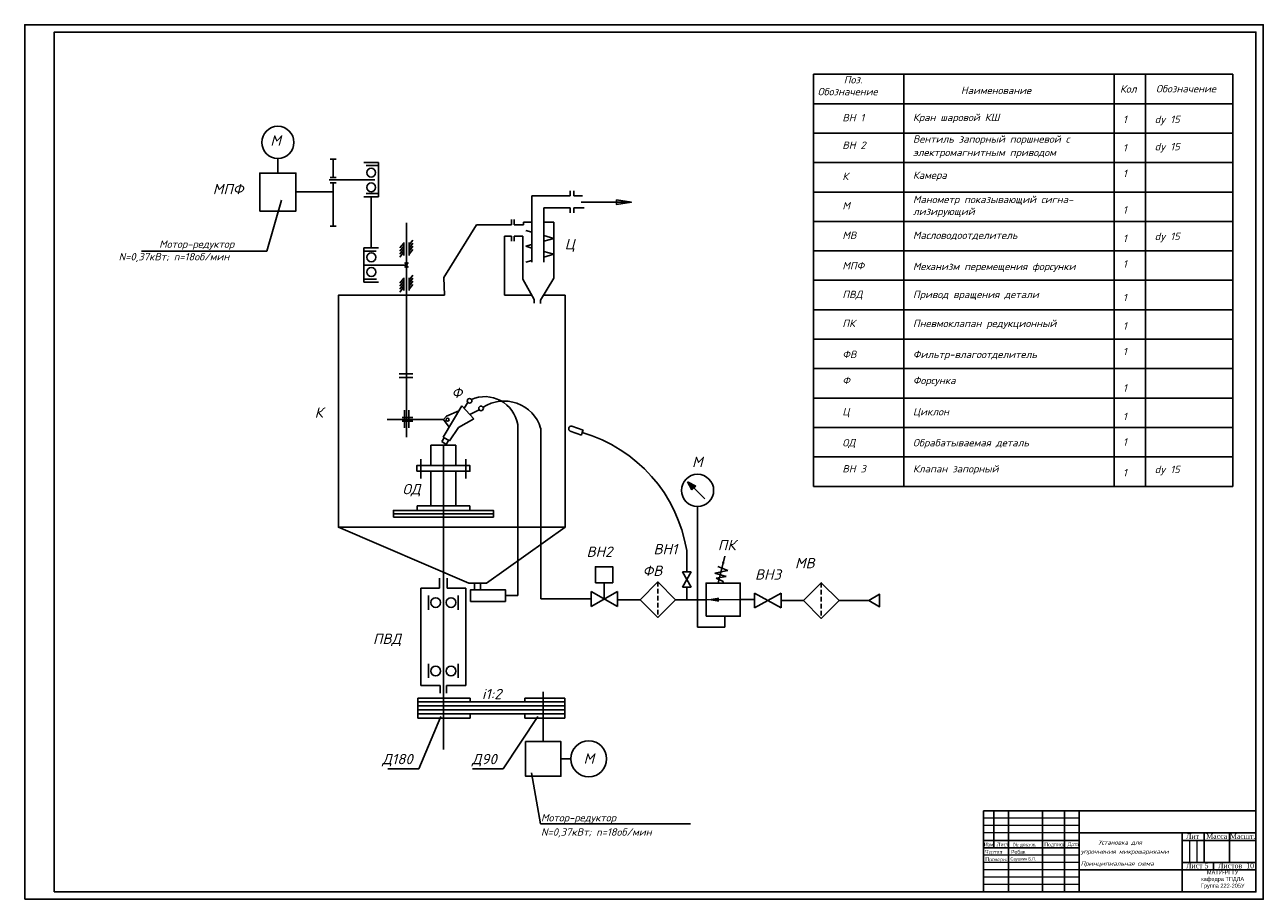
# Model space of a CAD drawing. Header units: millimetres. Extents: x 1756 to 2597, y 231 to 825.
import ezdxf

# ---------------------------------------------------------------- set-up
doc = ezdxf.new("R2010")
doc.units = ezdxf.units.MM
doc.linetypes.add('HIDDEN2', pattern=[4.7625, 3.175, -1.5875])
for name, color, linetype in [('основной', 7, 'Continuous'), ('Размерный', 1, 'Continuous'), ('Текст', 5, 'Continuous')]:
    doc.layers.add(name, color=color, linetype=linetype)
doc.layers.add('размеры', color=1, linetype='Continuous', lineweight=18)
doc.styles.add('ROMANS', font='romans.shx', dxfattribs={"oblique": 15, "height": 5})
doc.dimstyles.new('ISO-25', dxfattribs={"dimtxt": 2.5, "dimasz": 2.5, "dimexe": 1.25, "dimexo": 0.625, "dimtad": 1, "dimtxsty": 'Standard', "dimcen": 2.5, "dimadec": 0, "dimazin": 0, "dimtfac": 1, "dimtmove": 0, "dimatfit": 3, "dimfxl": 0, "dimarcsym": 0})

msp = doc.modelspace()

# ---------------------------------------------------------------- hatches: boundary and pattern name
at = {"layer": 'основной'}
msp.add_hatch(color=256, dxfattribs=at).paths.add_polyline_path([(2211.21, 512.02), (2205.58, 515), (2208.61, 509.4)])

# ---------------------------------------------------------------- linework, layer by layer
for p, q in [((2413.6, 291.37), (2413.6, 266.37)), ((2423.6, 291.37), (2423.6, 236.37)), ((2446.6, 236.37), (2446.6, 291.37)), ((2461.6, 291.37), (2461.6, 236.37)), ((2471.6, 236.37), (2471.6, 291.37)), ((2471.6, 271.37), (2406.6, 271.37)), ((2471.6, 276.37), (2591.6, 276.37)), ((2541.6, 276.37), (2541.6, 236.37)), ((2591.6, 271.37), (2541.6, 271.37)), ((2556.6, 276.37), (2556.6, 256.37)), ((2573.6, 256.37), (2573.6, 276.37)), ((2471.6, 266.37), (2406.6, 266.37)), ((2591.6, 256.37), (2541.6, 256.37)), ((2562.77, 256.37), (2562.77, 251.37)), ((2591.6, 251.37), (2471.6, 251.37))]:
    msp.add_line(p, q)
msp.add_lwpolyline([(1755.6, 231.37), (2596.6, 231.37), (2596.6, 825.37), (1755.6, 825.37)], close=True)
for points in [[(1775.6, 236.37), (1775.6, 820.37), (2591.6, 820.37), (2591.6, 236.37), (1775.6, 236.37)], [(2406.6, 236.37), (2406.6, 291.37)], [(2591.6, 291.37), (2406.6, 291.37)]]:
    msp.add_lwpolyline(points)
for p, q in [((2291.15, 791.77), (2575.86, 791.77)), ((2291.15, 791.77), (2291.15, 511.77)), ((2352.48, 791.77), (2352.48, 511.77)), ((2495.4, 791.77), (2495.4, 511.77)), ((2516.74, 791.77), (2516.74, 511.77)), ((2575.86, 791.77), (2575.86, 511.77)), ((2291.15, 771.77), (2575.86, 771.77)), ((2291.15, 751.77), (2575.86, 751.77)), ((1927.48, 724.62), (1927.48, 734.52)), ((1962.92, 734.1), (1966.96, 734.1)), ((1964.94, 721.73), (1964.94, 734.1)), ((1985.87, 731.78), (1995.92, 731.78)), ((1995.92, 731.78), (1995.92, 708.59)), ((2291.15, 731.77), (2575.86, 731.77)), ((1987.39, 729.76), (1995.92, 729.76)), ((1993.26, 720.1), (1962.32, 720.1)), ((1962.92, 721.73), (1966.96, 721.73)), ((1962.92, 718.04), (1966.96, 718.04)), ((1964.94, 718.04), (1964.94, 688.45)), ((1964.94, 711.86), (1939.76, 711.86)), ((1995.92, 708.59), (1985.87, 708.59)), ((1987.54, 710.81), (1995.92, 710.81)), ((1990.9, 708.59), (1990.9, 673.74)), ((2099.84, 664.2), (2099.84, 709.25)), ((2099.84, 709.25), (2125.97, 709.25)), ((2125.97, 709.25), (2125.97, 712.57)), ((2128.35, 709.25), (2128.35, 712.57)), ((2128.35, 709.25), (2134.37, 709.25)), ((2291.15, 711.77), (2575.86, 711.77)), ((2125.97, 700.91), (2108.03, 700.91)), ((2108.03, 700.91), (2108.03, 664.1)), ((2125.97, 697.59), (2125.97, 700.91)), ((2128.35, 697.59), (2128.35, 700.91)), ((2128.35, 700.91), (2135.5, 700.91)), ((2014.74, 690.83), (2014.74, 545.24)), ((2086.06, 693.03), (2086.06, 689.57)), ((2087.95, 693.03), (2087.95, 689.57)), ((2094.25, 691.23), (2094.25, 689.57)), ((2099.84, 691.23), (2094.25, 691.23)), ((2114.88, 691.23), (2108.03, 691.23)), ((2114.88, 653.34), (2114.88, 691.23)), ((2291.15, 691.77), (2575.86, 691.77)), ((1962.92, 688.45), (1966.96, 688.45)), ((2062.39, 689.57), (2040.21, 653.6)), ((2086.06, 689.57), (2062.39, 689.57)), ((2081.35, 641.65), (2081.35, 681.82)), ((2081.35, 681.82), (2086.06, 681.82)), ((2086.06, 681.82), (2086.06, 678.36)), ((2087.95, 689.57), (2094.25, 689.57)), ((2087.95, 681.82), (2087.95, 678.36)), ((2087.95, 681.82), (2093.93, 681.82)), ((2093.93, 681.82), (2093.93, 652.57)), ((2095.75, 685.63), (2099.84, 684.48)), ((2108.03, 682.17), (2114.88, 680.25)), ((1985.87, 673.74), (1995.92, 673.74)), ((1985.87, 650.56), (1985.87, 673.74)), ((2012.91, 677), (2010.31, 673.74)), ((2012.91, 674.95), (2010.31, 671.69)), ((2012.91, 672.9), (2010.31, 669.64)), ((2012.91, 677.39), (2012.91, 668.69)), ((2019.17, 679.03), (2016.58, 675.77)), ((2016.58, 677.39), (2016.58, 668.69)), ((2019.17, 676.98), (2016.58, 673.72)), ((2019.17, 674.93), (2016.58, 671.67)), ((2019.11, 672.8), (2016.58, 669.62)), ((2095.75, 674.87), (2099.84, 676.02)), ((2095.75, 674.87), (2099.84, 673.72)), ((2108.03, 678.32), (2114.88, 680.25)), ((1994.25, 671.52), (1985.87, 671.52)), ((2012.85, 670.77), (2010.25, 667.52)), ((2095.75, 664.11), (2099.84, 665.26)), ((2108.03, 671.42), (2114.88, 669.49)), ((2108.03, 667.56), (2114.88, 669.49)), ((2291.15, 671.77), (2575.86, 671.77)), ((1985.87, 662.15), (2014.74, 662.15)), ((2013.58, 663.81), (2014.74, 662.15)), ((2013.58, 660.49), (2014.74, 662.15)), ((2015.91, 663.81), (2014.74, 662.15)), ((2015.91, 660.49), (2014.74, 662.15)), ((1994.41, 652.58), (1985.87, 652.58)), ((1995.92, 650.56), (1985.87, 650.56)), ((2012.91, 653.2), (2010.31, 649.94)), ((2012.91, 651.15), (2010.31, 647.89)), ((2012.91, 649.1), (2010.31, 645.84)), ((2012.91, 653.58), (2012.91, 644.89)), ((2019.17, 655.22), (2016.58, 651.97)), ((2016.58, 653.58), (2016.58, 644.89)), ((2019.17, 653.17), (2016.58, 649.92)), ((2019.17, 651.13), (2016.58, 647.87)), ((2019.11, 649), (2016.58, 645.82)), ((2040.21, 653.6), (2040.59, 641.65)), ((2093.93, 652.57), (2101.6, 638.65)), ((2105.73, 638.26), (2114.88, 653.34)), ((2291.15, 651.77), (2534.08, 651.77)), ((2291.15, 651.77), (2575.86, 651.77)), ((2012.85, 646.97), (2010.25, 643.72)), ((2101.6, 638.65), (2101.6, 636.33)), ((2105.73, 636.07), (2105.73, 638.26)), ((2291.15, 631.77), (2575.86, 631.77)), ((2291.15, 611.77), (2575.86, 611.77)), ((2291.15, 591.77), (2575.86, 591.77)), ((2009.77, 588.27), (2019.17, 588.27)), ((2009.77, 585.74), (2019.17, 585.74)), ((2013.47, 563.54), (2013.47, 551.66)), ((2016.3, 563.54), (2016.3, 551.66)), ((2052.31, 566.63), (2039.83, 545.13)), ((2060.63, 557.72), (2052.31, 566.63)), ((2053.91, 564.91), (2056.58, 568.75)), ((2057.81, 560.74), (2064.14, 563.87)), ((2291.15, 571.77), (2575.86, 571.77)), ((2001.59, 557.25), (2040.06, 557.25)), ((2011.95, 558.49), (2019.2, 558.49)), ((2011.95, 556.01), (2019.2, 556.01)), ((2040.06, 557.25), (2042, 559.6)), ((2043.88, 552.1), (2040.06, 557.25)), ((2042, 559.6), (2050.26, 563.1)), ((2050.17, 551.78), (2060.63, 557.72)), ((2044.11, 542.64), (2050.17, 551.78)), ((2090.39, 437.6), (2090.39, 553.86)), ((2105.95, 551.09), (2105.95, 435.32)), ((2125.95, 549.33), (2133.67, 546.65)), ((2127.03, 552.7), (2134.74, 550.02)), ((2133.67, 546.65), (2134.16, 548.35)), ((2134.74, 550.02), (2134.16, 548.35)), ((2291.15, 551.77), (2575.86, 551.77)), ((2048.31, 539.7), (2031.44, 539.77)), ((2031.44, 539.77), (2031.44, 525.94)), ((2040.43, 544.78), (2038.73, 542.24)), ((2038.73, 542.24), (2041.72, 540.23)), ((2039.83, 545.13), (2044.11, 542.64)), ((2039.88, 539.77), (2039.88, 333.04)), ((2041.72, 540.23), (2043.37, 543.07)), ((2048.31, 539.77), (2048.31, 525.94)), ((2024.61, 530.29), (2024.61, 517.26)), ((2055.14, 530.29), (2055.14, 517.26)), ((2291.15, 531.77), (2575.86, 531.77)), ((2031.44, 522.12), (2031.44, 498.64)), ((2048.31, 522.12), (2048.31, 498.64)), ((2205.58, 515), (2208.61, 509.4)), ((2205.58, 515), (2211.21, 512.02)), ((2208.61, 509.4), (2211.21, 512.02)), ((2209.91, 510.71), (2217.32, 503.36)), ((2291.15, 511.77), (2575.86, 511.77)), ((2057.73, 498.64), (2022.02, 498.64)), ((2022.02, 498.64), (2022.02, 495.43)), ((2057.73, 498.64), (2057.73, 495.43)), ((2212.48, 416.13), (2212.48, 498.15)), ((2005.93, 493.21), (2073.83, 493.21)), ((2057.09, 445.98), (1968.57, 484.01)), ((2069.17, 445.98), (2122.52, 484.01)), ((2205.11, 468.31), (2205.11, 453.73)), ((2224.1, 452.9), (2233.14, 454.75)), ((2233.14, 454.75), (2226.28, 457.47)), ((2037.31, 449.48), (2037.31, 442.69)), ((2042.45, 449.48), (2042.45, 442.69)), ((2057.09, 445.98), (2069.17, 445.98)), ((2060.92, 445.98), (2060.92, 441.56)), ((2065.16, 445.98), (2065.16, 441.56)), ((2149.11, 435.32), (2149.11, 446.31)), ((2202.14, 453.73), (2208.08, 453.73)), ((2202.14, 453.73), (2208.08, 443.45)), ((2208.08, 453.73), (2202.14, 443.45)), ((2231.89, 450.54), (2224.1, 452.9)), ((2225.21, 449.5), (2231.89, 450.54)), ((2229.84, 447.18), (2225.21, 449.5)), ((2229.84, 446.16), (2229.84, 447.18)), ((2037.31, 442.69), (2024.62, 442.69)), ((2024.62, 442.69), (2024.62, 376.59)), ((2029.87, 437.6), (2029.87, 427.98)), ((2042.45, 442.69), (2055.13, 442.69)), ((2049.89, 437.6), (2049.89, 427.98)), ((2055.13, 442.69), (2055.13, 376.59)), ((2081.94, 437.6), (2090.39, 437.6)), ((2140.13, 440.38), (2140.13, 430.26)), ((2140.13, 440.38), (2158.09, 430.26)), ((2158.09, 440.38), (2140.13, 430.26)), ((2158.09, 440.38), (2158.09, 430.26)), ((2202.14, 443.45), (2208.08, 443.45)), ((2205.11, 443.45), (2205.11, 434.84)), ((2269.14, 439.32), (2251.18, 429.2)), ((2251.18, 439.32), (2269.14, 429.2)), ((2251.18, 439.32), (2251.18, 429.2)), ((2269.14, 439.32), (2269.14, 429.2)), ((2105.95, 435.32), (2140.13, 435.32)), ((2158.09, 434.84), (2173.39, 434.84)), ((2197.56, 434.84), (2218.14, 434.84)), ((2241.44, 434.9), (2251.18, 434.9)), ((2269.14, 434.26), (2284.44, 434.26)), ((2308.61, 434.26), (2328.77, 434.26)), ((2231.1, 423.64), (2231.1, 416.13)), ((2231.1, 416.13), (2212.48, 416.13)), ((2029.87, 381.67), (2029.87, 391.29)), ((2049.89, 381.67), (2049.89, 391.29)), ((2024.62, 376.59), (2037.76, 376.59)), ((2037.76, 376.59), (2037.76, 371.38)), ((2041.99, 376.59), (2041.99, 371.38)), ((2055.13, 376.59), (2041.99, 376.59)), ((2107.54, 372.3), (2107.69, 338.51)), ((2022.55, 368.06), (2058.03, 368.06)), ((2022.55, 368.06), (2022.55, 354.4)), ((2022.55, 365.35), (2122.27, 365.35)), ((2022.55, 362.64), (2122.27, 362.64)), ((2058.03, 368.06), (2058.03, 365.35)), ((2095.28, 368.06), (2095.28, 365.35)), ((2095.28, 368.06), (2122.27, 368.06)), ((2122.27, 368.06), (2122.27, 354.4)), ((2022.55, 359.93), (2122.27, 359.93)), ((2022.55, 357.22), (2122.27, 357.22)), ((2022.55, 354.4), (2058.03, 354.4)), ((2058.03, 357.22), (2058.03, 354.4)), ((2095.28, 357.22), (2095.28, 354.4)), ((2095.28, 354.4), (2122.27, 354.4)), ((2119.66, 326.74), (2126.39, 326.74))]:
    msp.add_line(p, q, dxfattribs=at)
at = {"layer": 'основной', "linetype": 'HIDDEN2'}
for p, q in [((2185.48, 446.93), (2185.48, 422.76)), ((2296.52, 446.35), (2296.52, 422.17))]:
    msp.add_line(p, q, dxfattribs=at)
at = {"layer": 'основной'}
for points in [[(1915.19, 698.83), (1939.76, 698.83), (1939.76, 724.62), (1915.19, 724.62)], [(2021.81, 522.12), (2057.94, 522.12), (2057.94, 525.94), (2021.81, 525.94)], [(2005.93, 490.98), (2073.83, 490.98), (2073.83, 495.43), (2005.93, 495.43)], [(2143.12, 446.31), (2154.9, 446.31), (2154.9, 457.18), (2143.12, 457.18)], [(2197.56, 434.84), (2185.48, 446.93), (2173.39, 434.84), (2185.48, 422.76)], [(2218.25, 423.64), (2241.44, 423.64), (2241.44, 446.16), (2218.25, 446.16)], [(2308.61, 434.26), (2296.52, 446.35), (2284.44, 434.26), (2296.52, 422.17)], [(2058.38, 433.64), (2081.94, 433.64), (2081.94, 441.56), (2058.38, 441.56)], [(2328.77, 434.26), (2336.09, 430.03), (2336.09, 438.49)], [(2095.71, 338.51), (2119.66, 338.51), (2119.66, 314.96), (2095.71, 314.96)]]:
    msp.add_lwpolyline(points, close=True, dxfattribs=at)
for points in [[(2040.59, 641.65), (1968.57, 641.65), (1968.57, 484.01), (2122.52, 484.01), (2122.52, 641.65), (2107.79, 641.65)], [(2099.94, 641.65), (2081.35, 641.65)]]:
    msp.add_lwpolyline(points, dxfattribs=at)
for centre, radius in [((1927.48, 745.46), 10.93), ((1990.83, 724.93), 3.02), ((1990.83, 714.9), 3.02), ((1990.96, 667.43), 3.02), ((1990.96, 657.4), 3.02), ((2057.64, 569.92), 1.58), ((2065.42, 564.8), 1.58), ((2042.7, 557.1), 1.04), ((2212.48, 509.09), 10.93), ((2034.66, 432.9), 3.29), ((2045.1, 432.9), 3.29), ((2034.66, 386.37), 3.29), ((2045.1, 386.37), 3.29), ((2138.56, 326.74), 12.17)]:
    msp.add_circle(centre, radius, dxfattribs=at)
for centre, radius, start, end in [((2067.93, 549.99), 22.79, 9.76975, 113.47018), ((2081.01, 543.73), 26.05, 17.22457, 123.07096), ((2104.75, 551.09), 1.2, 0, 17.22457), ((2126.75, 550.93), 1.79, 80.86736, 243.7474), ((2106.12, 452.03), 100.32, 9.34038, 73.76897)]:
    msp.add_arc(centre, radius, start, end, dxfattribs=at)
at = {"layer": 'размеры'}
for p, q in [((2471.6, 286.37), (2406.6, 286.37)), ((2471.6, 281.37), (2406.6, 281.37)), ((2471.6, 276.37), (2406.6, 276.37)), ((2546.6, 271.37), (2546.6, 256.37)), ((2551.6, 271.37), (2551.6, 256.37)), ((2471.6, 261.37), (2406.6, 261.37)), ((2471.6, 256.37), (2406.6, 256.37)), ((2471.6, 251.37), (2406.6, 251.37)), ((2471.6, 246.37), (2406.6, 246.37)), ((2471.6, 241.37), (2406.6, 241.37))]:
    msp.add_line(p, q, dxfattribs=at)

# ---------------------------------------------------------------- texts
for s, insert, char_height, width, attachment_point in [('{\\fTimes New Roman CYR|b0|i0|c204|p18;Изм.}', (2406.82, 269.77), 2.5, 7, 1), ('{\\fTimes New Roman|b0|i0|c204|p18;Лист}', (2415.59, 269.77), 2.5, 7, 1), ('{\\fTimes New Roman CYR|b0|i0|c204|p18;№ докум.}', (2426.76, 269.9), 2.5, 23, 1), ('{\\fTimes New Roman|b0|i0|c204|p18;Подпись}', (2447.8, 269.77), 2.5, 7, 1), ('{\\fTimes New Roman|b0|i0|c204|p18;Дата}', (2463.7, 270.03), 2.5, 7, 1), ('{\\fTimes New Roman CYR|b0|i0|c204|p18;Лит}', (2544.23, 275.89), 3.5, 15, 1), ('{\\fTimes New Roman|b0|i0|c204|p18;Масса}', (2557.86, 275.89), 3.5, 15, 1), ('{\\fTimes New Roman|b0|i0|c204|p18;Масшт.}', (2573.91, 275.89), 3.5, 15, 1), ('{\\fTimes New Roman|b0|i0|c204|p18;Чертил}', (2407.72, 264.77), 2.5, 7, 1), ('Робак', (2425.39, 264.77), 2.5, 19.1509, 1), ('{\\fTimes New Roman|b0|i0|c204|p18;Проверил}', (2407.72, 259.77), 2.5, 7, 1), ('Саушкин Б.П.', (2424.97, 259.77), 2, 21.631, 1), ('{\\fTimes New Roman|b0|i0|c204|p18;Лист 5}', (2544.23, 255.89), 3.5, 16.3306, 1), ('{\\fTimes New Roman|b0|i0|c204|p18;Листов  10}', (2565.95, 255.89), 3.5, 26.6944, 1), ('МАТИ-РГТУ\\Pкафедра ТПДЛА\\PГруппа 222-205У', (2569.04, 244.71), 2.75, 51.0269, 5)]:
    msp.add_mtext(s, dxfattribs=dict(insert=insert, char_height=char_height, width=width, attachment_point=attachment_point))
at = {"layer": 'основной', "style": 'ROMANS', "oblique": 15}
for s, p in [('Установка для', (2484.73, 268.48)), ('упрочнения микрошариками', (2472.74, 262.24)), ('Принципиальная схема', (2472.74, 254.15))]:
    msp.add_text(s, height=3, dxfattribs=at).set_placement(p)
at = {"layer": 'Текст', "style": 'ROMANS', "oblique": 15}
for s, height, p in [('Поз.', 5, (2311.76, 785.54)), ('Обозначение', 5, (2294.03, 777.45)), ('Наименование', 5, (2391.26, 778.28)), ('Кол', 5, (2499.33, 779.27)), ('Обозначение', 5, (2523.78, 779.43)), ('Кран шаровой КШ', 5, (2358.71, 759.94)), ('ВН 1', 5, (2310.8, 759.73)), ('1', 5, (2501.35, 758.6)), ('dy 15', 5, (2522.85, 758.6)), ('М', 7, (1922.36, 743.25)), ('Вентиль запорный поршневой с', 5, (2358.71, 745.24)), ('ВН 2', 5, (2310.8, 741.06)), ('1', 5, (2501.35, 739.26)), ('dy 15', 5, (2522.85, 740.11)), ('электромагнитным приводом', 5, (2358.71, 736.15)), ('К', 5, (2310.8, 719.91)), ('Камера ', 5, (2358.71, 720.68)), ('1', 5, (2501.35, 721.9)), ('МПФ', 7, (1883.27, 710.24)), ('Манометр показывающий сигна-', 5, (2358.71, 704.19)), ('М', 5, (2310.8, 699.88)), ('лизирующий', 5, (2358.71, 696.05)), ('1', 5, (2501.35, 697.11)), ('МВ', 5, (2310.8, 679.88)), ('Масловодоотделитель', 5, (2358.71, 679.88)), ('1', 5, (2501.35, 677.78)), ('dy 15', 5, (2522.85, 679.16)), ('Мотор-редуктор', 5, (1846.86, 673.85)), ('Ц', 7, (2122.27, 672.9)), ('N=0,37кВт; n=18об/мин', 5, (1819.34, 665.31)), ('1', 5, (2501.35, 660.42)), ('МПФ', 5, (2310.8, 659.23)), ('Механизм перемещения форсунки', 5, (2358.71, 658.7)), ('ПВД', 5, (2310.8, 639.66)), ('Привод вращения детали', 5, (2358.71, 639.66)), ('1', 5, (2501.35, 637.61)), ('ПК', 5, (2310.8, 620.02)), ('Пневмоклапан редукционный', 5, (2358.71, 620.02)), ('1', 5, (2501.35, 618.28)), ('1', 5, (2501.35, 600.92)), ('ФВ', 5, (2310.8, 598.95)), ('Фильтр-влагоотделитель', 5, (2358.71, 598.95)), ('Ф', 5, (2310.8, 581.24)), ('Форсунка', 5, (2358.71, 581.24)), ('1', 5, (2501.35, 576.13)), ('Ф', 7, (2045.43, 571.93)), ('К', 7, (1952.43, 558.47)), ('Ц', 5, (2310.8, 560.02)), ('Циклон', 5, (2358.71, 560.02)), ('1', 5, (2501.35, 556.79)), ('ОД', 5, (2310.8, 538.95)), ('Обрабатываемая деталь', 5, (2358.71, 538.95)), ('1', 5, (2501.35, 539.44)), ('М', 7, (2208.73, 524.94)), ('ВН 3', 5, (2310.8, 521.24)), ('Клапан запорный', 5, (2358.71, 521.24)), ('1', 5, (2501.35, 518.61)), ('dy 15', 5, (2522.85, 520.8)), ('ОД', 7, (2012.07, 506.43)), ('ВН2', 7, (2137.08, 463.93)), ('ВН1', 7, (2182.52, 465.67)), ('ПК', 7, (2226.2, 468.42)), ('МВ', 7, (2278.62, 456.18)), ('ФВ', 7, (2175.16, 450.96)), ('ВН3', 7, (2251.48, 448.43)), ('ПВД', 7, (1992.02, 404.75)), ('i1:2', 7, (2066.03, 367.26)), ('Д180', 7, (1998.32, 323.07)), ('Д90', 7, (2059.2, 323.07)), ('М', 7, (2135.04, 323.41)), ('Мотор-редуктор', 5, (2106.16, 284.24)), ('N=0,37кВт; n=18об/мин', 5, (2106.16, 274.53))]:
    msp.add_text(s, height=height, dxfattribs=at).set_placement(p)

# ---------------------------------------------------------------- leaders
at = {"layer": 'основной'}
for points, override in [([(2167.51, 704.85), (2133.33, 704.85)], {"dimasz": 10, "dimgap": 0.625, "dimtad": 0, "dimldrblk": 'ClosedBlank'}), ([(2230.96, 464.33), (2226.56, 446.16), (2225.49, 446.16)], {"dimasz": 5, "dimgap": 0.625, "dimtad": 0}), ([(2218.14, 434.84), (2241.44, 434.9)], {"dimasz": 9, "dimgap": 0.625, "dimtad": 0})]:
    msp.add_leader(points, dimstyle='ISO-25', override=override, dxfattribs=at)
at = {"layer": 'Размерный'}
for points in [[(1929.97, 706.13), (1919.99, 671.5), (1834.77, 671.5)], [(2038.21, 355.56), (2023.09, 319.85), (2002.1, 319.85)], [(2104, 355.56), (2080.56, 319.85), (2059.58, 319.85)], [(2099.75, 317.19), (2105.8, 282.56), (2207.64, 282.56)]]:
    msp.add_leader(points, dimstyle='ISO-25', override={"dimgap": 0.625, "dimtad": 0, "dimldrblk": 'None'}, dxfattribs=at)

doc.saveas('drawing.dxf')
